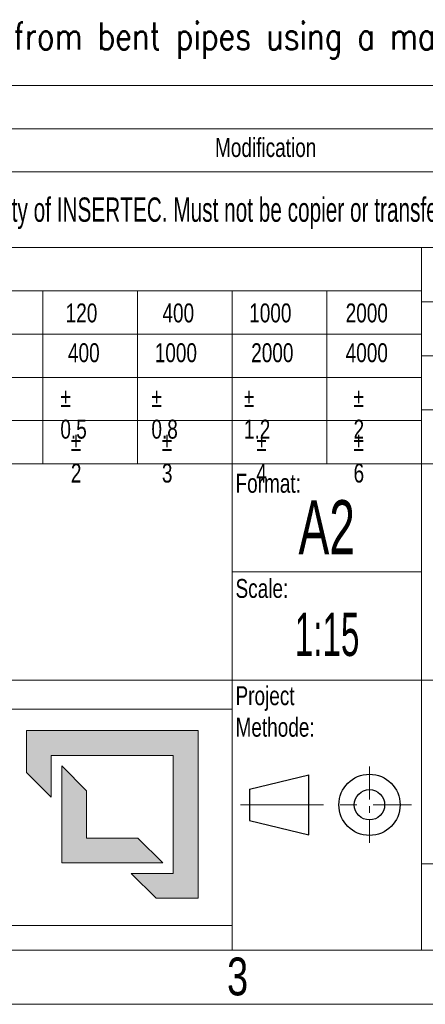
# Model space of a CAD drawing. Header units: millimetres. Extents: x 0 to 2258, y 0 to 438.
# Tile 36 of 39: x 2121 to 2160, y 14 to 108. Entities that reach past the tile are written whole.
import ezdxf

# ---------------------------------------------------------------- set-up
doc = ezdxf.new("R2010")
doc.units = ezdxf.units.MM
doc.header["$LTSCALE"] = 0.25
doc.linetypes.add('CENTER', pattern=[50.8, 31.75, -6.35, 6.35, -6.35])
doc.linetypes.add('CENTERX2', pattern=[20.32, 12.7, -2.54, 2.54, -2.54])
doc.layers.add('SLD-0', color=179, linetype='Continuous')
doc.styles.add('AdskIsoMetric', font='romans.shx', dxfattribs={"width": 0.8, "height": 2.5})
doc.styles.add('SLDTEXTSTYLE1', font='TXT', dxfattribs={"width": 0.574367})
doc.styles.add('SLDTEXTSTYLE2', font='TXT', dxfattribs={"width": 0.638186})
doc.styles.add('SLDTEXTSTYLE3', font='TXT', dxfattribs={"width": 0.75})

# ---------------------------------------------------------------- blocks, each defined once
blk = doc.blocks.new('cajetin')
at = {"color": 7, "linetype": 'Continuous', "lineweight": 18}
for p, q in [((853.5, 7.5), (7.5, 7.5)), ((861, 0), (0, 0))]:
    blk.add_line(p, q, dxfattribs=at)
at = {"color": 7, "linetype": 'Continuous', "lineweight": 0, "insert": (693.01, 6.49), "char_height": 5.25, "attachment_point": 2, "style": 'SLDTEXTSTYLE3'}
blk.add_mtext('3', dxfattribs=at)
blk = doc.blocks.new('LOGO_sombreado')
at = {"linetype": 'Continuous'}
for points in [[(69.338, 18.023), (53.486, 18.023), (53.486, 14.148), (55.776, 11.858), (55.776, 15.733), (67.048, 15.733), (67.048, 4.812), (63.173, 4.812), (65.463, 2.523), (69.338, 2.523)], [(59.044, 12.465), (56.754, 14.754), (56.754, 5.791), (66.07, 5.791), (63.78, 8.081), (59.044, 8.081)]]:
    blk.add_hatch(color=7, dxfattribs=at).paths.add_polyline_path(points, flags=0)
at = {"color": 7, "linetype": 'Continuous', "lineweight": 18}
for p, q in [((0, 20), (72.5, 20)), ((72.5, 20), (72.502, 20.001)), ((72.5, 20), (72.5, 0)), ((53.486, 14.148), (53.486, 18.023)), ((53.486, 18.023), (69.338, 18.023)), ((69.338, 18.023), (69.338, 2.523)), ((67.048, 15.733), (55.776, 15.733)), ((55.776, 15.733), (55.776, 11.858)), ((67.048, 4.812), (67.048, 15.733)), ((56.754, 5.791), (56.754, 14.754)), ((56.754, 14.754), (59.044, 12.465)), ((55.776, 11.858), (53.486, 14.148)), ((59.044, 12.465), (59.044, 8.081)), ((59.044, 8.081), (63.78, 8.081)), ((63.78, 8.081), (66.07, 5.791)), ((66.07, 5.791), (56.754, 5.791)), ((65.463, 2.523), (63.173, 4.812)), ((63.173, 4.812), (67.048, 4.812)), ((69.338, 2.523), (65.463, 2.523)), ((0, 0), (72.5, 0))]:
    blk.add_line(p, q, dxfattribs=at)

msp = doc.modelspace()

# ---------------------------------------------------------------- linework, layer by layer
at = {"color": 7, "linetype": 'Continuous', "lineweight": 18}
for p, q in [((2066.375, 101.879), (2252.647, 101.879)), ((2066.375, 97.74), (2252.647, 97.74)), ((2066.375, 93.6), (2252.647, 93.6)), ((2066.375, 86.356), (2252.647, 86.356)), ((2159.511, 86.356), (2159.511, 19.092)), ((2066.375, 82.217), (2159.511, 82.217)), ((2123.291, 65.66), (2123.291, 82.217)), ((2132.346, 65.66), (2132.346, 82.217)), ((2141.401, 65.66), (2141.401, 82.217)), ((2150.456, 65.66), (2150.456, 82.217)), ((2221.602, 81.182), (2159.511, 81.182)), ((2066.375, 78.078), (2159.511, 78.078)), ((2221.602, 76.008), (2159.511, 76.008)), ((2066.375, 73.938), (2159.511, 73.938)), ((2221.602, 70.834), (2159.511, 70.834)), ((2066.375, 69.799), (2159.511, 69.799)), ((2114.237, 65.66), (2123.291, 65.66)), ((2123.291, 65.66), (2132.346, 65.66)), ((2132.346, 65.66), (2141.401, 65.66)), ((2141.401, 65.66), (2150.456, 65.66)), ((2141.401, 65.66), (2141.401, 44.963)), ((2150.456, 65.66), (2159.511, 65.66)), ((2159.511, 65.66), (2175.034, 65.66)), ((2141.401, 55.311), (2159.511, 55.311)), ((2066.375, 44.963), (2159.511, 44.963)), ((2141.401, 44.963), (2141.401, 19.092)), ((2159.511, 44.963), (2252.647, 44.963)), ((2159.511, 27.37), (2252.647, 27.37)), ((2066.375, 19.092), (2252.647, 19.092))]:
    msp.add_line(p, q, dxfattribs=at)
at = {"color": 7, "linetype": 'Continuous', "lineweight": 25}
for p, q in [((2143.063, 34.503), (2148.739, 35.879)), ((2148.739, 30.154), (2148.739, 35.879)), ((2143.063, 34.503), (2143.063, 31.53)), ((2143.063, 31.53), (2148.739, 30.154))]:
    msp.add_line(p, q, dxfattribs=at)
at = {"color": 7, "linetype": 'CENTERX2', "lineweight": 18}
msp.add_line((2154.538, 36.69), (2154.538, 29.368), dxfattribs=at)
at = {"color": 7, "linetype": 'CENTER', "lineweight": 18}
msp.add_line((2142.203, 33.016), (2158.568, 33.016), dxfattribs=at)
at = {"color": 7, "linetype": 'Continuous', "lineweight": 25}
for radius in [2.93, 1.45]:
    msp.add_circle((2154.538, 33.016), radius, dxfattribs=at)

# ---------------------------------------------------------------- block references
at = {"xscale": 0.689895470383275, "yscale": 0.689895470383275, "zscale": 0.689895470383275}
msp.add_blockref('cajetin', (1663.821, 13.917), dxfattribs=at)
at = {"color": 7, "linetype": 'Continuous', "xscale": 1.034843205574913, "yscale": 1.034843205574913, "zscale": 1.034843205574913}
msp.add_blockref('LOGO_sombreado', (2066.385, 21.47), dxfattribs=at)

# ---------------------------------------------------------------- texts
at = {"insert": (2069.925, 107.909), "char_height": 2.59725, "attachment_point": 1, "style": 'AdskIsoMetric'}
msp.add_mtext_dynamic_manual_height_columns('**The elbows will be manufactured from bent pipes using a manual bending machine', width=4135.89111, gutter_width=12.986, heights=[0], dxfattribs=at)
at = {"color": 7, "linetype": 'Continuous', "lineweight": 0, "style": 'SLDTEXTSTYLE3'}
for s, insert, char_height, attachment_point in [('Modification', (2144.608, 96.846), 1.81098, 2), ('Tolerance for dimensions without tol. according to ISO 2768-mK', (2067.037, 85.127), 1.81098, 1), ('120', (2125.476, 81.012), 1.811, 1), ('400', (2134.734, 81.012), 1.811, 1), ('1000', (2143.032, 81.012), 1.811, 1), ('2000', (2152.258, 81.012), 1.811, 1), ('400', (2125.7, 77.203), 1.811, 1), ('1000', (2133.997, 77.203), 1.811, 1), ('2000', (2143.223, 77.203), 1.811, 1), ('4000', (2152.258, 77.203), 1.811, 1), ('%%p^J0.5', (2124.973, 72.902), 1.811, 1), ('%%p^J0.8', (2133.679, 72.902), 1.811, 1), ('%%p^J1.2', (2142.529, 72.902), 1.811, 1), ('%%p^J2', (2153.014, 72.902), 1.811, 1), ('%%p^J2', (2125.977, 68.698), 1.811, 1), ('%%p^J3', (2134.682, 68.698), 1.811, 1), ('%%p^J4', (2143.712, 68.698), 1.811, 1), ('%%p^J6', (2153.014, 68.698), 1.811, 1), ('Format:', (2141.724, 64.702), 1.811, 1), ('Scale:', (2141.724, 54.636), 1.811, 1), ('Project^JMethode:', (2141.724, 44.367), 1.81098, 1)]:
    msp.add_mtext(s, dxfattribs=dict(at, insert=insert, char_height=char_height, attachment_point=attachment_point))
at = {"layer": 'SLD-0', "color": 7, "attachment_point": 2}
for s, insert, char_height, style in [('This drawing is property of INSERTEC. Must not be copier or transferred to third parties in any way without written authorization.', (2157.096, 91.159), 2.328397, 'SLDTEXTSTYLE2'), ('A2', (2150.449, 62.179), 5.1742, 'SLDTEXTSTYLE2'), ('1:15', (2150.479, 51.405), 4.1394, 'SLDTEXTSTYLE1')]:
    msp.add_mtext(s, dxfattribs=dict(at, insert=insert, char_height=char_height, style=style))

doc.saveas('drawing.dxf')
